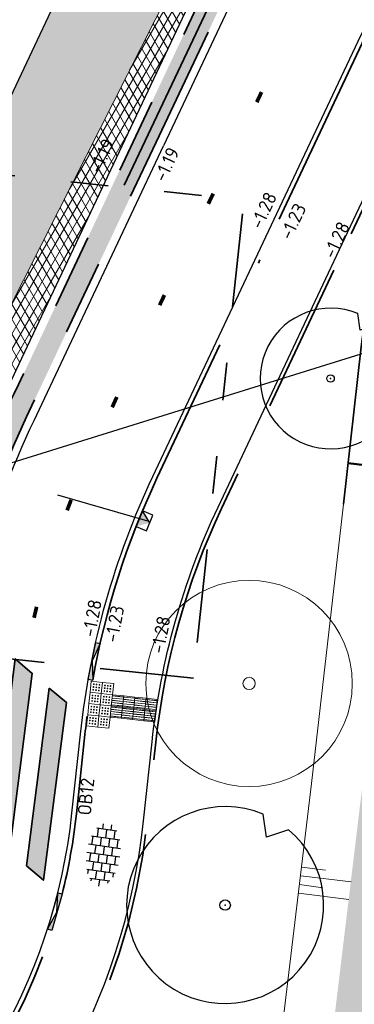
# Model space of a CAD drawing. Header units: metres. Extents: x -1 to 222837, y -2 to 853657.
# Tile 117 of 256: x 110945 to 110954, y 426761 to 426787. Entities that reach past the tile are written whole.
import ezdxf
from ezdxf.enums import TextEntityAlignment as Align

# ---------------------------------------------------------------- set-up
doc = ezdxf.new("R2010")
doc.units = ezdxf.units.M
doc.header["$XCLIPFRAME"] = 0
for name, pattern in [('AL-TEKENBLADGRENS', [11.5, 2.5, -1.5, 1, -1.5, 1, -1.5, 2.5]), ('RI-HWA_KOLKAANSLUITING', [4.3, 2.5, -1.8]), ('VH-AMSTELBAND', [30, 16, -4, 0, -2, 2, -2, 0, -4]), ('VH-OPSLUITBAND_100X200', [16, 8, -2, 4, -2]), ('VH-TROTTOIRBAND_130-150', [15, 5, -2, 2, -2, 2, -2])]:
    doc.linetypes.add(name, pattern=pattern)
doc.layers.add('A- Bestaand water', color=7, linetype='Continuous', true_color=0x5cadff)
for name, color, linetype, lineweight in [('A-TXT-T25', 7, 'Continuous', 25), ('B-ALG', 8, 'Continuous', 5), ('B-ALG_BEstaand asfalt', 8, 'Continuous', 5), ('B-GRN-BOOM', 74, 'Continuous', 15), ('B-GV-GR-BOOM-S', 95, 'Continuous', 13), ('N-GRN-BOOM', 70, 'Continuous', 25), ('N-GRN-BOOM @ 1', 70, 'Continuous', 25), ('N-WE-GR-BEPLANTING-A', 92, 'Continuous', 18), ('N-WE-GR-BOS-A', 42, 'Continuous', 18), ('N-WE-GR-HAAG-G', 90, 'GR-HAAG1', 35), ('N-WE-GW-BERM-G', 90, 'Continuous', 35), ('N-WE-GW-TALUDARCERING_KORT-G', 90, 'Continuous', 50), ('N-WE-RI-HWA_KOLK-S', 150, 'Continuous', 25), ('N-WE-VH-KANTOPSLUITING_OB 120 250', 152, 'VH-OPSLUITBAND_100X200', 35), ('N-WE-VH-KANTOPSLUITING_OPSLUITBAND_100X200-G VOETPAD', 150, 'VH-OPSLUITBAND_100X200', 35), ('N-WE-VH-KANTOPSLUITING_RWSBAND-G', 210, 'VH-TROTTOIRBAND_130-150', 35), ('N-WE-VH-KANTOPSLUITING_VOORKANT OB 100X200', 7, 'Continuous', 25), ('N-WE-VH-KANTOPSLUITING_VOORKANT RIJWIELPADBAND', 7, 'Continuous', 25), ('N-WE-VH-KANTOPSLUITING_VOORKANT RWS-BAND', 7, 'Continuous', 25), ('N-WE-VH-Trottoirband 150x170', 60, 'VH-AMSTELBAND', 35), ('N-WE-VH-VERHARDING_ASFALT-A', 252, 'Continuous', 18), ('N-WE-VH-VERHARDING_TEGEL-S', 7, 'Continuous', 25), ('N-WE-VW-BLINDENGELEIDEROUTE-Geleidetegel_G', 30, 'Continuous', 18), ('N-WE-VW-BLINDENGELEIDEROUTE-noppentetegel_G', 30, 'Continuous', 18), ('N-WE-VW-MARKERING_DWARS_OVERSTEEK_VOETGANGERS-G', 7, 'Continuous', 35), ('SLD-n-wm_wegmarkering', 7, 'Continuous', 25), ('X-XX-AL-HOOGTELABEL-T25', 7, 'Continuous', 25), ('X-XX-AL-TEKENBLADGRENS-G blad 2', 7, 'AL-TEKENBLADGRENS', 35)]:
    doc.layers.add(name, color=color, linetype=linetype, lineweight=lineweight)
for name, color, linetype in [('Bestaande haag', 102, 'Continuous'), ('Verloopband naar rijwielpadband', 220, 'Continuous'), ('X-REF', 7, 'Continuous')]:
    doc.layers.add(name, color=color, linetype=linetype)
doc.layers.add('N-WE-RI-HWA_KOLKAANSLUITING-G', color=7, linetype='RI-HWA_KOLKAANSLUITING', lineweight=25, true_color=0x0078f0)
doc.styles.add('NLCS-ISO', font='NLCS-ISO.ttf')
doc.styles.add('NLCS-ISO-M1000-T25', font='NLCS-ISO.ttf')
doc.linetypes.add('GR-HAAG1', pattern='A,6,[176,NLCS.shx,S=0.125,R=0,X=0,Y=0],-2', length=8)
picture_1 = doc.add_image_def('image1.ecw', size_in_pixel=(400001, 250001))
picture_2 = doc.add_image_def('image2.ecw', size_in_pixel=(120000, 80000))

# ---------------------------------------------------------------- blocks, each defined once
blk = doc.blocks.new('SVH-TEGEL_300X300_DUN_HALFST-SO')
for p, q in [((-4.5, -1.8), (-4.5, 1.8)), ((-3.7, 2.25), (-3, 2.25)), ((-3, -2.52), (-3, 2.52)), ((-1.5, -2.87), (-1.5, 2.87)), ((-1.5, 2.25), (0, 2.25)), ((0, -2.97), (0, 2.97)), ((1.5, -2.87), (1.5, 2.87)), ((1.5, 2.25), (3, 2.25)), ((3, -2.52), (3, 2.52)), ((4.5, -1.8), (4.5, 1.8)), ((-5.66, 0), (-4.5, 0)), ((-4.89, 1.5), (-4.5, 1.5)), ((-4.5, 0.75), (-3, 0.75)), ((-3, 1.5), (-1.5, 1.5)), ((-3, 0), (-1.5, 0)), ((-1.5, 0.75), (0, 0.75)), ((0, 1.5), (1.5, 1.5)), ((0, 0), (1.5, 0)), ((1.5, 0.75), (3, 0.75)), ((3, 1.5), (4.5, 1.5)), ((3, 0), (4.5, 0)), ((4.5, 0.75), (5.48, 0.75)), ((-4.89, -1.5), (-4.5, -1.5)), ((-4.5, -0.75), (-3, -0.75)), ((-3, -1.5), (-1.5, -1.5)), ((-1.5, -0.75), (0, -0.75)), ((0, -1.5), (1.5, -1.5)), ((1.5, -0.75), (3, -0.75)), ((3, -1.5), (4.5, -1.5)), ((4.5, -0.75), (5.48, -0.75)), ((-3.7, -2.25), (-3, -2.25)), ((-1.5, -2.25), (0, -2.25)), ((1.5, -2.25), (3, -2.25))]:
    blk.add_line(p, q)
at = {"style": 'NLCS-ISO'}
blk.add_attdef('FORMAAT', text='', height=1.8, dxfattribs=at).set_placement((-5.76, 0), align=Align.MIDDLE_RIGHT)
blk.add_attdef('KLEUR', text='', height=1.8, dxfattribs=at).set_placement((5.58, 0), align=Align.MIDDLE_LEFT)
at = {"style": 'NLCS-ISO', "flags": 1}
blk.add_attdef('FUNCTIE', text='', height=1.8, dxfattribs=at).set_placement((0.12, -3.58), align=Align.MIDDLE_CENTER)
blk = doc.blocks.new('30')
at = {"layer": 'SLD-n-wm_wegmarkering'}
blk.add_solid([(-0.15, -0.05), (-0.15, 0.05), (0.15, -0.05), (0.15, 0.05)], dxfattribs=at)
blk = doc.blocks.new('*U338')
at = {"layer": 'SLD-n-wm_wegmarkering'}
blk.add_blockref('30', (0.15, 0), dxfattribs=at)
blk = doc.blocks.new('*U339')
at = {"layer": 'SLD-n-wm_wegmarkering', "color": 0, "linetype": 'ByBlock', "lineweight": -2, "transparency": 16777216}
for p, rotation in [((110951.505, 426784.888), 64.76811129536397), ((110950.214, 426782.18), 64.03517366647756), ((110948.917, 426779.475), 64.73186563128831), ((110947.653, 426776.754), 65.42855759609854), ((110946.453, 426774.005), 69.1900427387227), ((110945.571, 426771.14), 76.58304654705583)]:
    blk.add_blockref('*U338', p, dxfattribs=dict(at, rotation=rotation))
blk = doc.blocks.new('TK in rijwielpadband')
at = {"layer": 'N-WE-RI-HWA_KOLK-S'}
blk.add_hatch(color=256, dxfattribs=at).paths.add_polyline_path([(2.25, 1.5), (0, 1.5), (1.125, 0)])
blk.add_line((1.125, 0), (2.25, 1.5), dxfattribs=at)
at = {"layer": 'N-WE-RI-HWA_KOLK-S', "flags": 128}
blk.add_lwpolyline([(0, 0), (2.25, 0), (2.25, 1.5), (0, 1.5)], close=True, dxfattribs=at)
blk = doc.blocks.new('verloopband naar rijwielpadband')
at = {"layer": 'Verloopband naar rijwielpadband', "transparency": 33554559}
h = blk.add_hatch(color=8, dxfattribs=at)
h.dxf.hatch_style = 1
h.paths.add_polyline_path([(0.5, -0.12), (0, 0), (0, -0.12)])
h.paths.add_polyline_path([(1, 0), (0.5, -0.12), (1, -0.12)])
at = {"layer": 'Verloopband naar rijwielpadband', "linetype": 'Continuous'}
for p, q in [((1, 0), (0, 0)), ((1, -0.12), (1, 0))]:
    blk.add_line(p, q, dxfattribs=at)
at = {"layer": 'Verloopband naar rijwielpadband', "linetype": 'Continuous', "flags": 128}
for points in [[(0, -0.12), (0, 0)], [(1, -0.12), (0, -0.12)]]:
    blk.add_lwpolyline(points, dxfattribs=at)
at = {"layer": 'Verloopband naar rijwielpadband', "flags": 128}
blk.add_lwpolyline([(0, 0), (0.5, -0.12), (1, 0)], dxfattribs=at)
blk = doc.blocks.new('SGR-BOOM_01')
at = {"layer": 'B-GRN-BOOM'}
for radius in [2.5, 0.15]:
    blk.add_circle((0, 0), radius, dxfattribs=at)
blk = doc.blocks.new('Noppentegel')
at = {"layer": 'N-WE-VW-BLINDENGELEIDEROUTE-noppentetegel_G', "transparency": 33554585, "flags": 128}
blk.add_lwpolyline([(0, 0.3), (0.3, 0.3), (0.3, 0), (0, 0)], close=True, dxfattribs=at)
at = {"layer": 'N-WE-VW-BLINDENGELEIDEROUTE-noppentetegel_G', "transparency": 33554585}
for centre in [(0.075, 0.225), (0.075, 0.15), (0.075, 0.075), (0.15, 0.225), (0.15, 0.15), (0.15, 0.075), (0.225, 0.225), (0.225, 0.15), (0.225, 0.075)]:
    blk.add_circle(centre, 0.01, dxfattribs=at)
blk = doc.blocks.new('Geleidetegel')
at = {"layer": 'N-WE-VW-BLINDENGELEIDEROUTE-Geleidetegel_G', "transparency": 33554585, "flags": 128}
for points in [[(0, 0.3), (0.3, 0.3), (0.3, 0), (0, 0)], [(0.032, 0.292), (0.028, 0.292), (0.028, 0.008), (0.032, 0.008)], [(0.092, 0.292), (0.088, 0.292), (0.088, 0.008), (0.092, 0.008)], [(0.152, 0.292), (0.148, 0.292), (0.148, 0.008), (0.152, 0.008)], [(0.212, 0.292), (0.208, 0.292), (0.208, 0.008), (0.212, 0.008)], [(0.272, 0.292), (0.268, 0.292), (0.268, 0.008), (0.272, 0.008)]]:
    blk.add_lwpolyline(points, close=True, dxfattribs=at)
blk = doc.blocks.new('*U2079')
at = {"flags": 128}
blk.add_lwpolyline([(4.824, 5.743), (3.151, 5.173), (2.888, 6.922, 13.158116)], format="xyb", close=True, dxfattribs=at)
blk.add_circle((0, 0), 0.4)
blk.add_point((0, 0))
blk = doc.blocks.new('*U2702')
at = {"layer": 'N-GRN-BOOM @ 1', "xscale": 0.25, "yscale": 0.25, "zscale": 0.25}
blk.add_blockref('*U2079', (110953.472, 426777.52), dxfattribs=at)
blk = doc.blocks.new('*U2749')
at = {"layer": 'N-GRN-BOOM @ 1', "xscale": 0.35, "yscale": 0.35, "zscale": 0.35}
blk.add_blockref('*U2079', (110950.663, 426763.478), dxfattribs=at)

msp = doc.modelspace()

# ---------------------------------------------------------------- hatches: boundary and pattern name
at = {"layer": 'A- Bestaand water', "transparency": 33554559}
h = msp.add_hatch(color=256, dxfattribs=at)
edge = h.paths.add_edge_path()
edge.add_arc((110961.6529, 426778.0615), 6, 154.76811, 170.07657)
edge.add_line((110955.7427, 426779.0955), (110954.385, 426767.2))
edge.add_line((110954.385, 426767.2), (110953.248, 426757.774))
edge.add_line((110953.248, 426757.774), (110952.998, 426756.488))
edge.add_line((110952.998, 426756.488), (110952.5219, 426755.3434))
edge.add_line((110952.5219, 426755.3434), (110952.2209, 426754.8179))
edge.add_line((110952.2209, 426754.8179), (110963.3785, 426754.5687))
edge.add_line((110963.3785, 426754.5687), (110963.649, 426757.207))
edge.add_line((110963.649, 426757.207), (110964.39, 426764.396))
edge.add_line((110964.39, 426764.396), (110964.622, 426766.418))
edge.add_line((110964.622, 426766.418), (110965.865, 426778.544))
edge.add_line((110965.865, 426778.544), (110965.871, 426778.596))
edge.add_line((110965.871, 426778.596), (110966.365, 426783.216))
edge.add_line((110966.365, 426783.216), (110967.652, 426795.221))
edge.add_line((110967.652, 426795.221), (110967.9162, 426796.5284))
edge.add_arc((110995.2284, 426759.3156), 46.16, 126.27663, 126.4355)
edge.add_arc((110986.3196, 426771.3835), 31.16, 126.4355, 154.76811)
edge.add_line((110958.1326, 426784.6664), (110956.2253, 426780.6192))
at = {"layer": 'Bestaande haag', "transparency": 33554508}
h = msp.add_hatch(dxfattribs=at)
h.set_pattern_fill('AGW-GROND_ZAVEL', color=256, scale=0.7, style=0, pattern_type=2)
h.set_pattern_definition([(0, (111132.6395, 426799.56666), (0.28, 0.14), [0.28, -0.28])])
h.paths.add_polyline_path([(110944.46, 426802.068), (110947.501, 426808.045), (110947.5467, 426808.1828), (110947.5927, 426808.3204), (110947.639, 426808.458), (110947.7005, 426808.6395), (110947.7625, 426808.8208), (110947.825, 426809.002), (110949.114, 426812.788), (110949.016, 426812.838), (110950.672, 426816.995), (110950.8129, 426817.3221), (110950.9569, 426817.6477), (110951.104, 426817.972), (110951.2337, 426818.2511), (110951.3657, 426818.5291), (110951.5, 426818.806), (110951.707, 426818.745), (110952.0659, 426819.3922), (110950.2142, 426820.3316, 0.415604), (110949.0698, 426819.9546), (110947.487, 426816.841), (110947.4544, 426816.745), (110947.4493, 426816.6438), (110947.472, 426816.545), (110947.5096, 426816.4721), (110947.5625, 426816.4094), (110947.628, 426816.36), (110948.99, 426815.716), (110949.1208, 426815.6383), (110949.2292, 426815.5316), (110949.309, 426815.402), (110949.3522, 426815.2731), (110949.3668, 426815.138), (110949.3522, 426815.0029), (110949.309, 426814.874), (110948.539, 426813.376), (110944.985, 426806.409), (110942.911, 426802.362), (110942.8524, 426802.2595), (110942.776, 426802.1694), (110942.6846, 426802.0947), (110942.581, 426802.038), (110942.4517, 426801.9974), (110942.3169, 426801.9847), (110942.1823, 426802.0005), (110942.054, 426802.044), (110938.948, 426803.66), (110938.8824, 426803.6867), (110938.8128, 426803.6995), (110938.742, 426803.6979), (110938.673, 426803.682), (110938.6154, 426803.6563), (110938.5634, 426803.6205), (110938.5188, 426803.5759), (110938.483, 426803.524), (110937.789, 426802.193), (110937.7556, 426802.1237), (110937.739, 426802.0485), (110937.7402, 426801.9716), (110937.759, 426801.897), (110937.7876, 426801.8392), (110937.8269, 426801.7881), (110937.8753, 426801.7455), (110937.931, 426801.713), (110941.016, 426800.156), (110941.1179, 426800.0915), (110941.2067, 426800.0098), (110941.2795, 426799.9136), (110941.334, 426799.806), (110941.3715, 426799.6747), (110941.3817, 426799.5386), (110941.3643, 426799.4031), (110941.313, 426799.251), (110937.093, 426790.942), (110934.981, 426786.753), (110934.895, 426786.6256), (110934.7808, 426786.5229), (110934.645, 426786.451), (110934.5146, 426786.4167), (110934.3798, 426786.4109), (110934.2469, 426786.4341), (110934.122, 426786.485), (110930.181, 426788.511), (110929.2681, 426788.9999), (110928.9788, 426789.0235), (110928.7569, 426788.835), (110928.1061, 426787.5651), (110928.0825, 426787.2749), (110928.2709, 426787.0539), (110928.9924, 426786.6845), (110928.9852, 426786.4324), (110933.0548, 426784.3975, -0.4142136), (110933.3231, 426783.5925), (110932.1065, 426781.1596), (110932.3556, 426781.035), (110932.9078, 426780.5624), (110935.757, 426786.241), (110938.078, 426789.566), (110938.607, 426790.408), (110942.231, 426797.562), (110942.142, 426797.623), (110942.341, 426798.026), (110942.433, 426797.992)])
at = {"layer": 'N-WE-GR-BEPLANTING-A', "transparency": 33554687}
for points in [[(110944.4595, 426765.3024), (110945.0702, 426770.0416), (110945.5243, 426769.6536), (110944.9136, 426764.9145)], [(110944.4595, 426765.3024), (110945.0702, 426770.0416), (110945.5243, 426769.6536), (110944.9136, 426764.9145)], [(110945.9785, 426769.2657), (110946.4326, 426768.8777), (110945.8219, 426764.1385), (110945.3677, 426764.5265)], [(110945.9785, 426769.2657), (110946.4326, 426768.8777), (110945.8219, 426764.1385), (110945.3677, 426764.5265)]]:
    msp.add_hatch(color=7, dxfattribs=at).paths.add_polyline_path(points)
at = {"layer": 'N-WE-GR-BOS-A', "transparency": 33554559}
h = msp.add_hatch(dxfattribs=at)
h.set_pattern_fill('AGR-BOSPLANTSOEN', color=102, scale=0.2, style=0, pattern_type=2)
h.set_pattern_definition([(0, (0, 0), (0.2, 0.2), [0.24, -0.16]), (90, (0.12, -0.08), (-0.8, 5e-17), [0.16, -0.24]), (90, (0.32, 0.12), (-0.8, 5e-17), [0.16, -0.24]), (90, (0.52, -0.04), (-0.8, 5e-17), [0.08, -0.32]), (90, (0.72, 0.16), (-0.8, 5e-17), [0.08, -0.32])])
edge = h.paths.add_edge_path()
edge.add_line((111002.5429, 426820.6078), (111002.713, 426822.8274))
edge.add_line((111002.713, 426822.8274), (110999.77, 426822.684))
edge.add_line((110999.77, 426822.684), (110992.334, 426823.455))
edge.add_line((110992.334, 426823.455), (110983.443, 426824.392))
edge.add_line((110983.443, 426824.392), (110983.4645, 426824.4926))
edge.add_line((110983.4645, 426824.4926), (110983.006, 426824.545))
edge.add_line((110983.006, 426824.545), (110982.99, 426824.467))
edge.add_line((110982.99, 426824.467), (110974.998, 426825.312))
edge.add_line((110974.998, 426825.312), (110974.6724, 426825.334))
edge.add_line((110974.6724, 426825.334), (110974.3476, 426825.3664))
edge.add_line((110974.3476, 426825.3664), (110974.024, 426825.409))
edge.add_line((110974.024, 426825.409), (110973.6899, 426825.4641))
edge.add_line((110973.6899, 426825.4641), (110973.3578, 426825.5301))
edge.add_line((110973.3578, 426825.5301), (110973.028, 426825.607))
edge.add_line((110973.028, 426825.607), (110971.312, 426826.055))
edge.add_line((110971.312, 426826.055), (110971.333, 426826.137))
edge.add_line((110971.333, 426826.137), (110970.889, 426826.26))
edge.add_line((110970.889, 426826.26), (110970.851, 426826.169))
edge.add_line((110970.851, 426826.169), (110969.888, 426826.432))
edge.add_line((110969.888, 426826.432), (110969.5576, 426826.5056))
edge.add_line((110969.5576, 426826.5056), (110969.2269, 426826.5779))
edge.add_line((110969.2269, 426826.5779), (110968.896, 426826.649))
edge.add_line((110968.896, 426826.649), (110968.5729, 426826.7172))
edge.add_line((110968.5729, 426826.7172), (110968.2496, 426826.7842))
edge.add_line((110968.2496, 426826.7842), (110967.926, 426826.85))
edge.add_line((110967.926, 426826.85), (110964.895, 426827.023))
edge.add_line((110964.895, 426827.023), (110963.906, 426827.044))
edge.add_line((110963.906, 426827.044), (110962.883, 426826.927))
edge.add_line((110962.883, 426826.927), (110962.92, 426826.708))
edge.add_line((110962.92, 426826.708), (110962.4002, 426826.6024))
edge.add_line((110962.4002, 426826.6024), (110961.885, 426826.4766))
edge.add_line((110961.885, 426826.4766), (110961.375, 426826.331))
edge.add_line((110961.375, 426826.331), (110960.8892, 426826.172))
edge.add_line((110960.8892, 426826.172), (110960.4096, 426825.9949))
edge.add_line((110960.4096, 426825.9949), (110959.937, 426825.8))
edge.add_line((110959.937, 426825.8), (110959.934, 426825.731))
edge.add_line((110959.934, 426825.731), (110958.013, 426824.745))
edge.add_line((110958.013, 426824.745), (110957.9256, 426824.7098))
edge.add_line((110957.9256, 426824.7098), (110957.8319, 426824.6995))
edge.add_line((110957.8319, 426824.6995), (110957.739, 426824.715))
edge.add_line((110957.739, 426824.715), (110957.656, 426824.7536))
edge.add_line((110957.656, 426824.7536), (110957.586, 426824.8126))
edge.add_line((110957.586, 426824.8126), (110957.534, 426824.888))
edge.add_line((110957.534, 426824.888), (110956.9175, 426825.8582))
edge.add_line((110956.9175, 426825.8582), (110953.5863, 426819.347))
edge.add_arc((110952.9453, 426819.6749), 0.72, 243.0999, 332.90524, ccw=False)
edge.add_line((110952.6196, 426819.0328), (110952.0319, 426819.331))
edge.add_line((110952.0319, 426819.331), (110951.707, 426818.745))
edge.add_line((110951.707, 426818.745), (110951.5, 426818.806))
edge.add_line((110951.5, 426818.806), (110951.3657, 426818.5291))
edge.add_line((110951.3657, 426818.5291), (110951.2337, 426818.2511))
edge.add_line((110951.2337, 426818.2511), (110951.104, 426817.972))
edge.add_line((110951.104, 426817.972), (110950.9569, 426817.6477))
edge.add_line((110950.9569, 426817.6477), (110950.8129, 426817.3221))
edge.add_line((110950.8129, 426817.3221), (110950.672, 426816.995))
edge.add_line((110950.672, 426816.995), (110949.016, 426812.838))
edge.add_line((110949.016, 426812.838), (110949.114, 426812.788))
edge.add_line((110949.114, 426812.788), (110947.825, 426809.002))
edge.add_line((110947.825, 426809.002), (110947.7625, 426808.8208))
edge.add_line((110947.7625, 426808.8208), (110947.7005, 426808.6395))
edge.add_line((110947.7005, 426808.6395), (110947.639, 426808.458))
edge.add_line((110947.639, 426808.458), (110947.5927, 426808.3204))
edge.add_line((110947.5927, 426808.3204), (110947.5467, 426808.1828))
edge.add_line((110947.5467, 426808.1828), (110947.501, 426808.045))
edge.add_line((110947.501, 426808.045), (110944.46, 426802.068))
edge.add_line((110944.46, 426802.068), (110942.433, 426797.992))
edge.add_line((110942.433, 426797.992), (110942.341, 426798.026))
edge.add_line((110942.341, 426798.026), (110942.142, 426797.623))
edge.add_line((110942.142, 426797.623), (110942.231, 426797.562))
edge.add_line((110942.231, 426797.562), (110938.607, 426790.408))
edge.add_line((110938.607, 426790.408), (110938.078, 426789.566))
edge.add_line((110938.078, 426789.566), (110935.757, 426786.241))
edge.add_line((110935.757, 426786.241), (110932.9078, 426780.5624))
edge.add_line((110932.9078, 426780.5624), (110933.8516, 426779.7546))
edge.add_arc((110904.7065, 426806.8288), 39.78, 317.10956, 334.34113)
edge.add_arc((110991.2398, 426765.2596), 56.22, 84.06802, 154.34113, ccw=False)
edge.add_line((110997.05, 426821.1786), (111002.5429, 426820.6078))
h = msp.add_hatch(dxfattribs=at)
h.set_pattern_fill('AGR-BOSPLANTSOEN', color=102, scale=0.2, style=0, pattern_type=2)
h.set_pattern_definition([(0, (-0.75, 0), (0.2, 0.2), [0.24, -0.16]), (90, (-0.63, -0.08), (-0.8, 5e-17), [0.16, -0.24]), (90, (-0.43, 0.12), (-0.8, 5e-17), [0.16, -0.24]), (90, (-0.23, -0.04), (-0.8, 5e-17), [0.08, -0.32]), (90, (-0.03, 0.16), (-0.8, 5e-17), [0.08, -0.32])])
edge = h.paths.add_edge_path()
edge.add_arc((110968.1861, 426765.7454), 25.22, 154.76811, 162.68017)
edge.add_line((110944.1096, 426773.2535), (110943.2655, 426773.971))
edge.add_arc((110915.6969, 426791.594), 32.72, 327.41165, 334.76811)
edge.add_line((110945.2951, 426777.646), (110950.335, 426788.341))
edge.add_arc((110986.3196, 426771.3835), 39.78, 126.4355, 154.76811, ccw=False)
edge.add_arc((110995.2284, 426759.3156), 54.78, 84.06802, 126.4355, ccw=False)
edge.add_line((111000.8898, 426813.8022), (111013.3352, 426812.5091))
edge.add_line((111013.3352, 426812.5091), (111013.1526, 426810.7518))
edge.add_arc((111012.8741, 426810.7808), 0.28, 261.11718, 354.06802, ccw=False)
edge.add_arc((111014.4254, 426820.7064), 10.3261, 254.3837, 261.11718, ccw=False)
edge.add_arc((110993.4755, 426753.3481), 60.22, 72.438552, 88.100993)
edge.add_arc((110995.2284, 426759.3156), 54.22, 89.74351, 126.4355)
edge.add_arc((110986.3196, 426771.3835), 39.22, 126.4355, 154.76811)
edge.add_line((110950.8416, 426788.1023), (110945.3723, 426776.4962))
at = {"layer": 'N-WE-VH-VERHARDING_ASFALT-A', "transparency": 33554559}
h = msp.add_hatch(dxfattribs=at)
h.set_pattern_fill('AVH-ASFALT', color=256, style=0, pattern_type=2)
h.set_pattern_definition([(60, (107770.70876, 433861.11063), (-0.173205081, 0.1), []), (120, (107770.70876, 433861.11063), (-0.173205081, -0.1), [])])
h.paths.add_polyline_path([(110985.0189, 426813.3597), (110984.9265, 426813.367), (110984.788, 426813.376), (110984.3409, 426813.3988), (110984.56, 426815.202), (110984.697, 426815.701), (110984.431, 426815.694), (110982.845, 426815.86), (110982.027, 426815.941), (110977.339, 426816.432), (110976.8364, 426816.4826), (110976.3326, 426816.5196), (110975.828, 426816.5431), (110975.323, 426816.553), (110974.8178, 426816.5493), (110974.313, 426816.532), (110973.8396, 426816.5034), (110973.3672, 426816.4629), (110972.8959, 426816.4105), (110972.426, 426816.3461), (110971.958, 426816.27), (110971.492, 426816.182), (110970.685, 426816.009), (110970.2961, 426815.9255), (110969.909, 426815.8339), (110969.524, 426815.7343), (110969.1411, 426815.6266), (110968.7605, 426815.511), (110968.3824, 426815.3874), (110968.007, 426815.256), (110967.5693, 426815.0915), (110967.1359, 426814.9164), (110966.7068, 426814.7306), (110966.2824, 426814.5344), (110965.863, 426814.3278), (110965.4488, 426814.1109), (110965.04, 426813.884), (110964.9974, 426813.8555), (110964.821, 426813.778), (110964.5314, 426813.6162), (110964.2444, 426813.4499), (110963.96, 426813.279), (110963.6178, 426813.0652), (110963.2798, 426812.8448), (110962.946, 426812.618), (110962.4783, 426812.3062), (110962.0195, 426811.9816), (110961.5698, 426811.6444), (110961.1296, 426811.2949), (110960.6992, 426810.9333), (110960.279, 426810.56), (110959.8715, 426810.1773), (110959.4746, 426809.7836), (110959.0888, 426809.3791), (110958.7142, 426808.9641), (110958.3512, 426808.539), (110958, 426808.104), (110957.526, 426807.412), (110957.4, 426807.2256), (110957.2758, 426807.038), (110957.1533, 426806.8492), (110957.0327, 426806.6593), (110956.914, 426806.4682), (110956.797, 426806.276), (110956.667, 426806.0574), (110956.5394, 426805.8374), (110956.4142, 426805.616), (110956.2914, 426805.3933), (110956.171, 426805.1693), (110956.053, 426804.944), (110954.031, 426800.926), (110952.0871, 426797.0793, 0.4375058), (110952.1898, 426796.8041), (110954.0277, 426796.0506), (110953.897, 426795.83), (110953.7229, 426795.5442), (110953.5449, 426795.2609), (110953.363, 426794.98), (110951.551, 426792.233), (110951, 426791.402), (110950.9344, 426791.2894), (110950.87, 426791.1761), (110950.807, 426791.062), (110950.745, 426790.9467), (110950.6843, 426790.8307), (110950.625, 426790.714), (110946.233, 426782.009), (110942.929, 426775.478), (110940.3877, 426770.4607, 0.0669852), (110945.0961, 426777.7398), (110950.136, 426788.4348, -0.124258), (110962.5629, 426803.5645, -0.1127769)])
h = msp.add_hatch(dxfattribs=at)
h.set_pattern_fill('AVH-ASFALT_LAAG2-D', color=256, scale=20, style=0, pattern_type=2)
h.set_pattern_definition([(45, (107770.70876, 433861.11063), (-0.282842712, 0.282842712), []), (45, (107770.94876, 433861.11063), (-0.282842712, 0.282842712), [0.2, -0.1])])
edge = h.paths.add_edge_path(flags=16)
edge.add_arc((110933.9354, 426772.3446), 1, 132.04717, 220.58725, ccw=False)
edge.add_arc((110907.648, 426801.4914), 38.25, 312.04717, 314.0851)
edge.add_line((110934.2596, 426774.0161), (110936.1654, 426772.388))
edge.add_arc((110912.484, 426796.2332), 33.6066, 311.90637, 314.80252, ccw=False)
edge.add_arc((110934.2608, 426771.9647), 1, 220.58725, 312.02881, ccw=False)
edge.add_line((110933.5014, 426771.3141), (110933.176, 426771.6939))
edge = h.paths.add_edge_path(flags=16)
edge.add_arc((110950.2379, 426767.3581), 16.3582, 138.31017, 144.10858, ccw=False)
edge.add_arc((110907.4289, 426801.6064), 38.4973, 322.62598, 323.6868)
edge.add_arc((110907.4289, 426801.6064), 38.4973, 323.6868, 334.75228)
edge.add_arc((110992.5013, 426761.6303), 55.4996, 139.60155, 154.8854, ccw=False)
edge.add_line((110950.2353, 426797.5996), (110951.0374, 426797.2753))
edge.add_arc((110978.96, 426779.2145), 33.2545, 147.10467, 154.9795)
edge.add_line((110948.8262, 426793.2793), (110944.5101, 426784.1203))
edge.add_arc((110907.5065, 426801.5676), 40.9105, 323.5955, 334.75604, ccw=False)
edge.add_arc((110941.6354, 426775.8822), 1.8497, 130.53761, 155.53222)
edge.add_arc((110908.6279, 426802.7131), 40.75, 319.85884, 320.236, ccw=False)
edge.add_arc((110929.1475, 426785.2588), 13.8118, 318.89546, 320.33449, ccw=False)
edge.add_arc((110899.869, 426810.324), 52.3534, 318.10536, 319.29137, ccw=False)
edge.add_line((110938.8396, 426775.3643), (110936.9856, 426776.9482))
h.paths.add_polyline_path([(110936.7611, 426776.6788), (110936.9888, 426776.9454), (110938.8396, 426775.3643), (110938.2438, 426774.6696), (110937.8604, 426774.2323), (110937.2863, 426773.5913), (110936.612, 426772.8589), (110936.1654, 426772.388), (110934.2596, 426774.0161), (110934.8306, 426774.5746), (110935.3267, 426775.082), (110935.8488, 426775.6657), (110936.2701, 426776.1091)], flags=16)
edge = h.paths.add_edge_path(flags=16)
edge.add_arc((110914.5709, 426763.2711), 0.7579, 271.39917, 366.13956)
edge.add_arc((110914.5747, 426763.2646), 0.7548, 6.66309, 98.60534)
edge.add_arc((110906.1135, 426817.2181), 53.8581, 271.51315, 278.91705, ccw=False)
edge.add_line((110907.5357, 426763.3787), (110907.4867, 426763.3774))
edge.add_line((110907.4867, 426763.3774), (110907.468, 426763.377))
edge.add_arc((110907.473, 426763.1704), 0.2067, 91.38687, 177.95107)
edge.add_line((110907.2664, 426763.1777), (110907.265, 426763.1395))
edge.add_arc((110907.4716, 426763.1321), 0.2067, 177.95107, 262.77486)
edge.add_line((110907.4456, 426762.9271), (110907.943, 426762.864))
edge.add_arc((110913.5347, 426805.6966), 43.196, 262.56222, 271.39917)
edge = h.paths.add_edge_path()
edge.add_line((110940.3877, 426770.4607), (110942.929, 426775.478))
edge.add_line((110942.929, 426775.478), (110946.233, 426782.009))
edge.add_line((110946.233, 426782.009), (110950.625, 426790.714))
edge.add_line((110950.625, 426790.714), (110950.6843, 426790.8307))
edge.add_line((110950.6843, 426790.8307), (110950.745, 426790.9467))
edge.add_line((110950.745, 426790.9467), (110950.807, 426791.062))
edge.add_line((110950.807, 426791.062), (110950.87, 426791.1761))
edge.add_line((110950.87, 426791.1761), (110950.9344, 426791.2894))
edge.add_line((110950.9344, 426791.2894), (110951, 426791.402))
edge.add_line((110951, 426791.402), (110951.551, 426792.233))
edge.add_line((110951.551, 426792.233), (110953.363, 426794.98))
edge.add_line((110953.363, 426794.98), (110953.5449, 426795.2609))
edge.add_line((110953.5449, 426795.2609), (110953.7229, 426795.5442))
edge.add_line((110953.7229, 426795.5442), (110953.897, 426795.83))
edge.add_line((110953.897, 426795.83), (110954.0277, 426796.0506))
edge.add_line((110954.0277, 426796.0506), (110952.1898, 426796.8041))
edge.add_line((110952.1898, 426796.8041), (110946.6135, 426799.09))
edge.add_arc((110991.2398, 426765.2596), 56, 142.8349, 154.34113)
edge.add_arc((110904.7065, 426806.8288), 40, 271.48748, 334.34113, ccw=False)
edge.add_line((110905.7449, 426766.8422), (110905.0283, 426760.0378))
edge.add_line((110905.0283, 426760.0378), (110912.2932, 426759.2727))
edge.add_line((110912.2932, 426759.2727), (110912.8173, 426759.2218))
edge.add_arc((110915.6969, 426791.594), 32.5, 264.9168, 277.07906)
edge.add_line((110919.7022, 426759.3417), (110921.8882, 426759.6892))
edge.add_arc((110923.7932, 426749.8723), 10, 30.93315, 100.98209, ccw=False)
edge.add_line((110932.3709, 426755.0127), (110932.5823, 426754.66))
edge.add_line((110932.5823, 426754.66), (110932.5827, 426754.6602))
edge.add_line((110932.5827, 426754.6602), (110937.8437, 426757.5527))
edge.add_line((110937.8437, 426757.5527), (110936.3935, 426759.9725))
edge.add_arc((110941.5402, 426763.0567), 6, 132.16386, 210.93315, ccw=False)
edge.add_arc((110915.6969, 426791.594), 32.5, 312.16386, 319.43914)
edge = h.paths.add_edge_path(flags=0)
edge.add_arc((110914.5747, 426763.2646), 0.7548, 6.66332, 98.65132)
edge.add_arc((110906.1135, 426817.2181), 53.8581, 278.91641, 278.91705)
edge.add_arc((110914.5747, 426763.2646), 0.7548, 6.66309, 98.60534, ccw=False)
edge = h.paths.add_edge_path(flags=0)
edge.add_arc((110914.5443, 426763.2626), 0.5478, 7.87563, 99.66476)
edge.add_arc((110907.5759, 426802.2791), 39.0862, 280.13283, 280.13309)
edge.add_arc((110914.5443, 426763.2626), 0.5478, 7.87548, 99.64614, ccw=False)

# ---------------------------------------------------------------- linework, layer by layer
at = {"flags": 128}
msp.add_lwpolyline([(110939.9519, 426776.6483, 0.0536404), (110944.5101, 426784.1203), (110948.8259, 426793.2786, -0.0506052), (110952.2652, 426799.045, -0.0013539), (110952.3729, 426799.1892, 0.3854495), (110952.3422, 426799.5234), (110952.3144, 426799.549, 0.4117795), (110951.9626, 426799.5357), (110951.9167, 426799.4866, 0.0782336), (110942.2486, 426785.186, -0.0529604), (110938.0223, 426778.2379)], format="xyb", dxfattribs=at)
at = {"layer": 'A-TXT-T25', "flags": 128}
msp.add_lwpolyline([(110933.769, 426771.7877), (110959.1374, 426779.6868)], dxfattribs=at)
at = {"layer": 'B-ALG', "flags": 128}
for points in [[(110950.9969, 426755.3875), (110951.6908, 426756.8787), (110952.1986, 426760.3474), (110952.9673, 426766.72), (110953.8135, 426774.169)], [(110952.7055, 426764.4919), (110953.3329, 426764.4068)], [(110952.6423, 426764.0256), (110953.2697, 426763.9406)], [(110952.6773, 426764.2583), (110954.0176, 426764.0966)], [(110952.6141, 426763.792), (110953.9544, 426763.6304)]]:
    msp.add_lwpolyline(points, dxfattribs=at)
at = {"layer": 'B-ALG_BEstaand asfalt', "flags": 128}
msp.add_lwpolyline([(110940.3877, 426770.4607), (110942.929, 426775.478), (110946.233, 426782.009), (110950.625, 426790.714)], dxfattribs=at)
at = {"layer": 'N-WE-GR-HAAG-G', "flags": 128}
msp.add_lwpolyline([(111002.7587, 426813.1316, 0.030252), (110995.4764, 426813.815, 0.1614999), (110962.8599, 426803.1622, 0.124258), (110950.5883, 426788.2216), (110947.9738, 426782.6735)], format="xyb", dxfattribs=at)
at = {"layer": 'N-WE-GW-BERM-G', "flags": 128}
msp.add_lwpolyline([(110953.8135, 426774.169), (110954.2899, 426778.3636, -0.082001), (110955.1801, 426781.4977), (110956.9385, 426785.2291, -0.124258), (110967.0292, 426797.5145, -0.1381634), (110991.115, 426806.617, -0.0223016), (110995.3447, 426806.7954, -0.0649376), (111008.9907, 426804.5281, 0.0973574), (111023.5842, 426803.0603)], format="xyb", dxfattribs=at)
at = {"layer": 'N-WE-GW-TALUDARCERING_KORT-G'}
msp.add_line((110954.6082, 426775.1847), (110953.9375, 426775.2609), dxfattribs=at)
at = {"layer": 'N-WE-RI-HWA_KOLKAANSLUITING-G', "flags": 128}
msp.add_lwpolyline([(110948.605, 426773.7182), (110942.6509, 426775.4255)], dxfattribs=at)
at = {"layer": 'N-WE-VH-KANTOPSLUITING_OB 120 250', "ltscale": 0.6, "flags": 128}
msp.add_lwpolyline([(110946.3179, 426763.7646, 0.0349772), (110946.7016, 426765.9133), (110946.9278, 426768.0239, -0.0171757), (110947.1346, 426769.4789)], format="xyb", dxfattribs=at)
at = {"layer": 'N-WE-VH-KANTOPSLUITING_OPSLUITBAND_100X200-G VOETPAD', "flags": 128}
for points in [[(110954.017, 426781.3754), (110956.0339, 426785.6554, -0.124258), (110966.4353, 426798.319, -0.1381634), (110991.0284, 426807.6133, -0.0223855), (110995.3634, 426807.7954, -0.0684551), (111009.9941, 426805.2635, 0.0027338), (111010.1632, 426805.216, 0.0908401), (111023.4539, 426804.0525), (111026.5092, 426804.3401, -0.0070408), (111027.7579, 426804.4399, -0.0423334), (111030.543, 426804.3872), (111036.3465, 426803.7842), (111082.1641, 426799.0236, -0.0312943), (111090.425, 426797.6387, -0.0548905), (111102.9136, 426793.2443), (111104.2898, 426792.5637, -0.0873621), (111108.3362, 426789.5898), (111109.2899, 426788.5918, 0.0360859), (111113.0852, 426785.1546), (111114.0843, 426784.373), (111115.7703, 426783.0542), (111119.6694, 426779.9535, 0.013242), (111120.326, 426779.4591), (111120.7266, 426779.1738, -0.0934977), (111129.5836, 426769.9558, -0.0362088), (111133.8282, 426762.3064), (111135.9722, 426757.683, -0.0249223), (111137.2603, 426754.4985), (111144.9884, 426732.2657, 0.0120121), (111145.7558, 426730.218), (111146.1249, 426729.3008, 0.0129063), (111146.443, 426728.5656), (111147.9195, 426725.3815), (111148.4665, 426724.2021), (111149.8895, 426721.1333), (111151.4124, 426717.8493), (111152.9309, 426714.5746, 0.0325354), (111159.4987, 426702.531), (111169.0215, 426687.486, -0.0325354), (111174.9022, 426676.7024), (111179.0899, 426667.6717), (111182.6916, 426659.9047, -0.104453), (111184.0329, 426654.0724), (111184.2625, 426641.2478, 0.104453), (111185.7002, 426634.9965), (111185.9077, 426634.5491)], [(110941.7006, 426753.5755, 0.2077202), (110948.5908, 426765.7108), (110948.817, 426767.8214, -0.0835951), (110950.5647, 426774.0494), (110954.017, 426781.3754)]]:
    msp.add_lwpolyline(points, format="xyb", dxfattribs=at)
at = {"layer": 'N-WE-VH-KANTOPSLUITING_RWSBAND-G', "flags": 128}
for points in [[(110942.8309, 426773.3089, 0.0381686), (110945.2951, 426777.646), (110950.335, 426788.341, -0.124258), (110962.6936, 426803.3875, -0.1869981), (111000.8898, 426813.8022), (111013.3352, 426812.5091), (111013.1526, 426810.7518, -0.4293798), (111012.8309, 426810.5041, -0.0293888), (111011.6456, 426810.7615, 0.0684469), (110995.4711, 426813.535, 0.1614811), (110963.0262, 426802.937, 0.124258), (110950.8416, 426788.1023), (110948.8247, 426783.8223)], [(110943.8275, 426772.2806, -0.0445946), (110945.3723, 426776.4962), (110948.8247, 426783.8223)]]:
    msp.add_lwpolyline(points, format="xyb", dxfattribs=at)
at = {"layer": 'N-WE-VH-KANTOPSLUITING_VOORKANT OB 100X200', "flags": 128}
for points in [[(110953.9266, 426781.418), (110955.9435, 426785.698, -0.124258), (110966.3759, 426798.3994, -0.1381634), (110991.0197, 426807.7129, -0.0223937), (110995.3652, 426807.8954, -0.0650198), (111009.3098, 426805.5808, 0.0973574), (111023.4811, 426804.1555)], [(110941.6108, 426753.6331, 0.208277), (110948.4914, 426765.7214), (110948.7176, 426767.832, -0.0835951), (110950.4742, 426774.092), (110953.9266, 426781.418)]]:
    msp.add_lwpolyline(points, format="xyb", dxfattribs=at)
at = {"layer": 'N-WE-VH-KANTOPSLUITING_VOORKANT RIJWIELPADBAND', "flags": 128}
for points in [[(110952.1898, 426782.2365), (110954.2067, 426786.5165, -0.124258), (110965.2355, 426799.9441, -0.1381634), (110990.8534, 426809.6257, -0.0225452), (110995.4012, 426809.8153, -0.0651554), (111009.8668, 426807.4182, 0.0973574), (111023.3011, 426806.067)], [(110939.8956, 426754.7668, 0.2199805), (110946.5823, 426765.9261), (110946.8085, 426768.0367, -0.0835951), (110948.7374, 426774.9104), (110952.1898, 426782.2365)]]:
    msp.add_lwpolyline(points, format="xyb", dxfattribs=at)
at = {"layer": 'N-WE-VH-KANTOPSLUITING_VOORKANT RWS-BAND', "flags": 128}
for points in [[(110937.8216, 426757.5897), (110936.3935, 426759.9725, -0.3579007), (110937.5126, 426767.5041, 0.0989507), (110945.0961, 426777.7398), (110950.136, 426788.4348, -0.124258), (110962.5629, 426803.5645, -0.1869981), (111000.9125, 426814.0211), (111013.5767, 426812.7052), (111013.3714, 426810.7291, -0.4293798), (111012.7969, 426810.2868, -0.029478), (111011.5828, 426810.5506, 0.0684492), (110995.467, 426813.315, 0.1614661), (110963.1568, 426802.76, 0.124258), (110951.0406, 426788.0085), (110949.0237, 426783.7285)], [(110937.8216, 426757.5897, 0.2227166), (110943.1022, 426766.2991), (110943.3285, 426768.4097, -0.0835951), (110945.5713, 426776.4024), (110949.0237, 426783.7285)]]:
    msp.add_lwpolyline(points, format="xyb", dxfattribs=at)
at = {"layer": 'N-WE-VH-Trottoirband 150x170', "ltscale": 0.6, "flags": 128}
for points in [[(110952.2983, 426782.1853), (110954.3152, 426786.4653, -0.124258), (110965.3068, 426799.8476, -0.1381634), (110990.8638, 426809.5061, -0.022536), (110995.399, 426809.6953, -0.0651472), (111009.832, 426807.3034, 0.0973574), (111023.3124, 426805.9475), (111026.3311, 426806.2317, -0.0070408), (111027.6331, 426806.3358, -0.0423334), (111030.7393, 426806.2771), (111036.5429, 426805.674), (111082.3604, 426800.9134, -0.0312943), (111090.8557, 426799.4892, -0.0549784), (111103.7564, 426794.9473), (111105.1324, 426794.2666, -0.0873621), (111109.7098, 426790.9025), (111110.6635, 426789.9045, 0.0360859), (111114.2558, 426786.6511), (111115.2549, 426785.8696), (111116.953, 426784.5413), (111120.8521, 426781.4405, 0.013242), (111121.4283, 426781.0066), (111121.8289, 426780.7213, -0.0934977), (111131.1739, 426770.9954, -0.0362088), (111135.5519, 426763.1057), (111137.6958, 426758.4823, -0.0249223), (111139.0549, 426755.1223), (111146.783, 426732.8896, 0.0120121), (111147.5184, 426730.9273), (111147.8875, 426730.0101, 0.0129063), (111148.1667, 426729.3649), (111149.6432, 426726.1808), (111150.1901, 426725.0014), (111151.6132, 426721.9327), (111153.1866, 426718.5397), (111154.6546, 426715.3739, 0.0085184), (111156.1942, 426712.1968)], [(110947.1346, 426769.4789, -0.0663102), (110948.8459, 426774.8593), (110952.2983, 426782.1853)], [(110939.9631, 426754.6677, 0.1671024), (110946.0431, 426762.8038, 0.1671024)]]:
    msp.add_lwpolyline(points, format="xyb", dxfattribs=at)
at = {"layer": 'N-WE-VW-MARKERING_DWARS_OVERSTEEK_VOETGANGERS-G', "flags": 128}
for points in [[(110944.4595, 426765.3024), (110945.0702, 426770.0416), (110945.5243, 426769.6536), (110944.9136, 426764.9145)], [(110945.9785, 426769.2657), (110946.4326, 426768.8777), (110945.8219, 426764.1385), (110945.3677, 426764.5265)]]:
    msp.add_lwpolyline(points, close=True, dxfattribs=at)
at = {"layer": 'X-XX-AL-TEKENBLADGRENS-G blad 2', "color": 4, "flags": 128}
msp.add_lwpolyline([(110949.8183, 426769.5282), (110925.0507, 426772.1364), (110926.3937, 426784.889), (110951.1612, 426782.2808)], close=True, dxfattribs=at)

# ---------------------------------------------------------------- block references
at = {"layer": 'B-GV-GR-BOOM-S', "xscale": 1.1, "yscale": 1.1, "zscale": 0.75}
msp.add_blockref('SGR-BOOM_01', (110951.301, 426769.388), dxfattribs=at)
at = {"layer": 'N-GRN-BOOM'}
for name in ['*U2702', '*U2749']:
    msp.add_blockref(name, (0, 0), dxfattribs=at)
at = {"layer": 'N-WE-RI-HWA_KOLK-S', "color": 1, "xscale": 0.2, "yscale": 0.2, "zscale": 0.2, "rotation": 67.79600108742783}
msp.add_blockref('TK in rijwielpadband', (110948.5676, 426773.4625), dxfattribs=at)
at = {"layer": 'N-WE-VH-VERHARDING_TEGEL-S', "xscale": 0.15, "yscale": 0.15, "zscale": 0.15, "rotation": 82.00307282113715}
msp.add_blockref('SVH-TEGEL_300X300_DUN_HALFST-SO', (110947.4184, 426764.8186), dxfattribs=at)
at = {"layer": 'N-WE-VW-BLINDENGELEIDEROUTE-Geleidetegel_G', "xscale": -1, "rotation": 263.8822596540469}
for p in [(110947.6297, 426768.7891), (110947.928, 426768.7572), (110948.2263, 426768.7252), (110947.5978, 426768.4908), (110947.896, 426768.4589), (110948.5246, 426768.6932), (110948.1943, 426768.4269), (110948.4926, 426768.3949)]:
    msp.add_blockref('Geleidetegel', p, dxfattribs=at)
at = {"layer": 'N-WE-VW-BLINDENGELEIDEROUTE-noppentetegel_G', "xscale": -1, "rotation": 263.8822596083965}
for p in [(110947.0651, 426769.1514), (110947.3634, 426769.1194), (110947.0331, 426768.8531), (110947.3314, 426768.8211), (110947.0012, 426768.5548), (110947.2995, 426768.5228), (110946.9692, 426768.2565), (110947.2675, 426768.2245)]:
    msp.add_blockref('Noppentegel', p, dxfattribs=at)
at = {"layer": 'SLD-n-wm_wegmarkering'}
msp.add_blockref('*U339', (0, 0), dxfattribs=at)
at = {"layer": 'Verloopband naar rijwielpadband'}
for p, rotation in [((110947.3371, 426770.4579), 258.3125237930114), ((110945.9263, 426762.837), 73.95802907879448)]:
    msp.add_blockref('verloopband naar rijwielpadband', p, dxfattribs=dict(at, rotation=rotation))

# ---------------------------------------------------------------- texts
at = {"layer": 'X-XX-AL-HOOGTELABEL-T25', "char_height": 0.36, "attachment_point": 1, "style": 'NLCS-ISO-M1000-T25'}
for s, insert, rotation in [('\\pt0.72;-1.19', (110947.0134, 426783.1125), 64.72434), ('\\pt0.72;-1.19', (110948.7374, 426782.8832), 64.72434), ('\\pt0.72;-1.28', (110951.3059, 426781.6285), 64.72434), ('\\pt0.72;-1.23', (110952.095, 426781.3427), 64.72434), ('\\pt0.72;-1.28', (110953.2489, 426780.8403), 64.72434), ('\\pt0.72;-1.28', (110946.8431, 426770.6706), 79.2468), ('\\pt0.72;-1.23', (110947.4433, 426770.5247), 79.2468), ('\\pt0.72;-1.28', (110948.6725, 426770.2302), 79.2468), ('\\pt0.72;OB12', (110946.7258, 426765.8921), 84.29553)]:
    msp.add_mtext_dynamic_manual_height_columns(s, width=2.935624, gutter_width=2.5, heights=[0], dxfattribs=dict(at, insert=insert, rotation=rotation))

# ---------------------------------------------------------------- pictures from other files: only their frames are drawn
at = {"layer": 'X-REF'}
image = msp.add_image(picture_1, insert=(100000.0001, 424999.9001), size_in_units=(40000, 25000.0375), dxfattribs=at)
image.set_boundary_path([(93497.8255, 208977.5368), (156894.5073, 250000.5)])
image = msp.add_image(picture_2, insert=(109499.5231, 424999.9595), size_in_units=(6001.8618, 4001.2412), dxfattribs=at)
image.dxf.flags = 7

doc.saveas('drawing.dxf')
